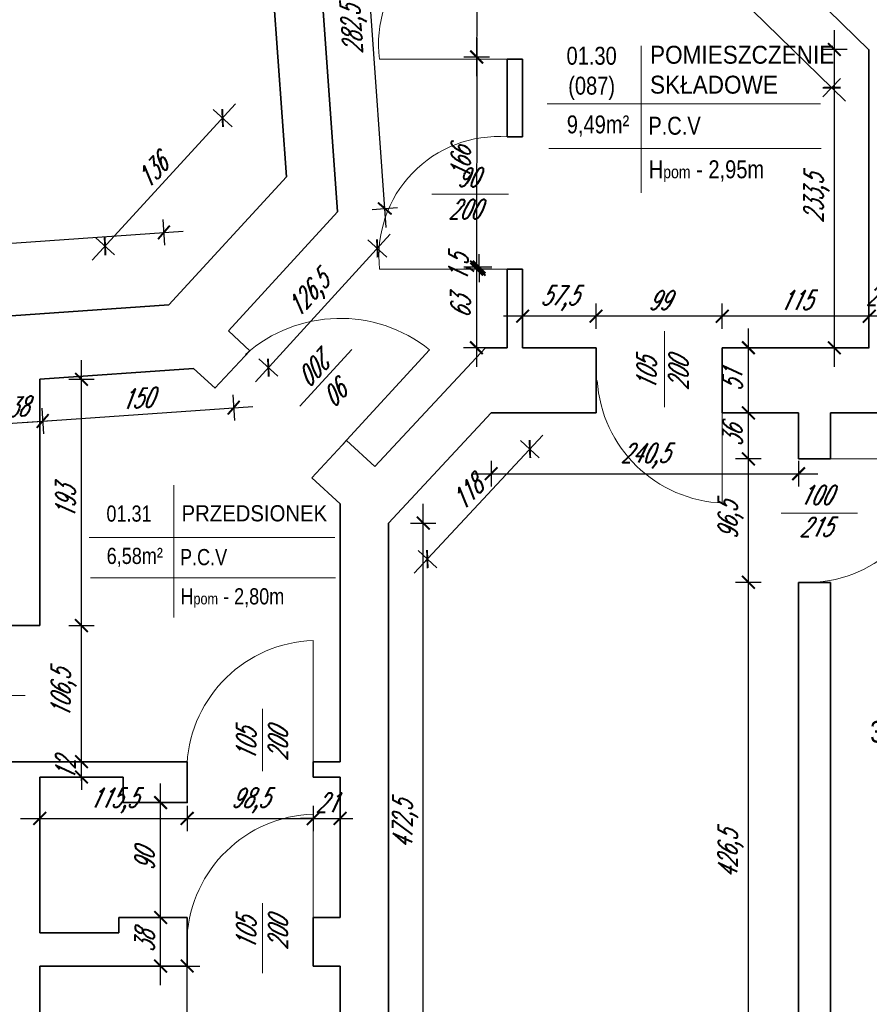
# Model space of a CAD drawing. Header units: millimetres. Extents: x 402 to 79005, y -7782 to 89952.
# Tile 195 of 256: x 22557 to 23222, y 35946 to 36717. Entities that reach past the tile are written whole.
import ezdxf

# ---------------------------------------------------------------- set-up
doc = ezdxf.new("R2010")
doc.units = ezdxf.units.MM
doc.header["$LTSCALE"] = 10
doc.layers.get('0').update_dxf_attribs({"lineweight": 0})
doc.layers.get('Defpoints').update_dxf_attribs({"color": 253})
for name, color, linetype, lineweight in [('01 parter - ściany', 253, 'Continuous', 35), ('03_drzwi', 253, 'Continuous', 15), ('05-01_wymiary', 253, 'Continuous', 5), ('05-03_opis', 253, 'Continuous', 5)]:
    doc.layers.add(name, color=color, linetype=linetype, lineweight=lineweight)
doc.styles.add('ariel', font='ARIAL.TTF', dxfattribs={"width": 0.8})
doc.styles.add('ariel_wym', font='simplex.shx', dxfattribs={"width": 0.65, "oblique": 25})
doc.dimstyles.new('ariel 50 wnętrze', dxfattribs={"dimtxt": 15, "dimasz": 10, "dimexe": 10, "dimexo": 0, "dimgap": 5, "dimtad": 1, "dimdec": 1, "dimrnd": 0.5, "dimtxsty": 'ariel_wym', "dimblk": 'ARCHTICK', "dimcen": 2.5, "dimdle": 15, "dimazin": 0, "dimtfac": 1, "dimtdec": 1, "dimtix": 1, "dimtmove": 0, "dimatfit": 3, "dimldrblk": 'DOT', "dimfxl": 0, "dimarcsym": 0})

# ---------------------------------------------------------------- blocks, each defined once
blk = doc.blocks.new('_ArchTick')
at = {"color": 0, "linetype": 'ByBlock', "const_width": 0.15}
blk.add_lwpolyline([(-0.5, -0.5), (0.5, 0.5)], dxfattribs=at)
blk = doc.blocks.new('*D271')
at = {"layer": '05-01_wymiary', "color": 0, "lineweight": -2}
for p, q in [((23222.1, 36474.79), (23222.1, 36494.79)), ((23246.78, 36474.79), (23246.78, 36494.79)), ((23222.1, 36484.79), (23212.1, 36484.79)), ((23246.78, 36484.79), (23222.1, 36484.79)), ((23246.78, 36484.79), (23256.78, 36484.79))]:
    blk.add_line(p, q, dxfattribs=at)
at = {"layer": 'Defpoints', "color": 0}
for p in [(23222.1, 36484.79), (23222.1, 36460.05), (23246.78, 36460.05)]:
    blk.add_point(p, dxfattribs=at)
at = {"layer": '05-01_wymiary', "color": 0, "lineweight": -2, "xscale": 10, "yscale": 10, "zscale": 10}
blk.add_blockref('_ArchTick', (23222.1, 36484.79), dxfattribs=at)
at = {"layer": '05-01_wymiary', "color": 0, "lineweight": -2, "xscale": 10, "yscale": 10, "zscale": 10, "rotation": 180}
blk.add_blockref('_ArchTick', (23246.78, 36484.79), dxfattribs=at)
at = {"layer": '05-01_wymiary', "color": 0, "insert": (23234.44, 36498.72), "char_height": 15, "attachment_point": 5, "style": 'ariel_wym'}
blk.add_mtext('24,5', dxfattribs=at)
blk = doc.blocks.new('_Dot')
at = {"color": 0, "linetype": 'ByBlock', "lineweight": -2}
blk.add_line((-0.5, 0), (-1, 0), dxfattribs=at)
at = {"color": 0, "linetype": 'ByBlock', "const_width": 0.5}
blk.add_lwpolyline([(-0.25, 0, 1), (0.25, 0, 1)], format="xyb", close=True, dxfattribs=at)
blk = doc.blocks.new('*D272')
at = {"layer": '05-01_wymiary', "color": 0, "lineweight": -2}
for p, q in [((23107.02, 36474.79), (23107.02, 36494.79)), ((23222.1, 36474.79), (23222.1, 36494.79)), ((23237.1, 36484.79), (23092.02, 36484.79))]:
    blk.add_line(p, q, dxfattribs=at)
at = {"layer": 'Defpoints', "color": 0}
for p in [(23107.02, 36484.79), (23107.02, 36460.05), (23222.1, 36460.05)]:
    blk.add_point(p, dxfattribs=at)
at = {"layer": '05-01_wymiary', "color": 0, "lineweight": -2, "xscale": 10, "yscale": 10, "zscale": 10, "rotation": 180}
blk.add_blockref('_ArchTick', (23107.02, 36484.79), dxfattribs=at)
at = {"layer": '05-01_wymiary', "color": 0, "lineweight": -2, "xscale": 10, "yscale": 10, "zscale": 10}
blk.add_blockref('_ArchTick', (23222.1, 36484.79), dxfattribs=at)
at = {"layer": '05-01_wymiary', "color": 0, "insert": (23164.56, 36497.29), "char_height": 15, "attachment_point": 5, "style": 'ariel_wym'}
blk.add_mtext('115', dxfattribs=at)
blk = doc.blocks.new('*D273')
at = {"layer": '05-01_wymiary', "color": 0, "lineweight": -2}
for p, q in [((23008.24, 36474.79), (23008.24, 36494.79)), ((23107.02, 36474.79), (23107.02, 36494.79)), ((23122.02, 36484.79), (22993.24, 36484.79))]:
    blk.add_line(p, q, dxfattribs=at)
at = {"layer": 'Defpoints', "color": 0}
for p in [(23008.24, 36484.79), (23008.24, 36460.08), (23107.02, 36460.05)]:
    blk.add_point(p, dxfattribs=at)
at = {"layer": '05-01_wymiary', "color": 0, "lineweight": -2, "xscale": 10, "yscale": 10, "zscale": 10, "rotation": 180}
blk.add_blockref('_ArchTick', (23008.24, 36484.79), dxfattribs=at)
at = {"layer": '05-01_wymiary', "color": 0, "lineweight": -2, "xscale": 10, "yscale": 10, "zscale": 10}
blk.add_blockref('_ArchTick', (23107.02, 36484.79), dxfattribs=at)
at = {"layer": '05-01_wymiary', "color": 0, "insert": (23057.63, 36497.29), "char_height": 15, "attachment_point": 5, "style": 'ariel_wym'}
blk.add_mtext('99', dxfattribs=at)
blk = doc.blocks.new('*D274')
at = {"layer": '05-01_wymiary', "color": 0, "lineweight": -2}
for p, q in [((22950.77, 36474.79), (22950.77, 36494.79)), ((23008.24, 36474.79), (23008.24, 36494.79)), ((23023.24, 36484.79), (22935.77, 36484.79))]:
    blk.add_line(p, q, dxfattribs=at)
at = {"layer": 'Defpoints', "color": 0}
for p in [(22950.77, 36484.79), (22950.77, 36460.05), (23008.24, 36460.08)]:
    blk.add_point(p, dxfattribs=at)
at = {"layer": '05-01_wymiary', "color": 0, "lineweight": -2, "xscale": 10, "yscale": 10, "zscale": 10, "rotation": 180}
blk.add_blockref('_ArchTick', (22950.77, 36484.79), dxfattribs=at)
at = {"layer": '05-01_wymiary', "color": 0, "lineweight": -2, "xscale": 10, "yscale": 10, "zscale": 10}
blk.add_blockref('_ArchTick', (23008.24, 36484.79), dxfattribs=at)
at = {"layer": '05-01_wymiary', "color": 0, "insert": (22979.51, 36498.72), "char_height": 15, "attachment_point": 5, "style": 'ariel_wym'}
blk.add_mtext('57,5', dxfattribs=at)
blk = doc.blocks.new('*D418')
at = {"layer": '05-01_wymiary', "color": 0, "lineweight": -2}
for p, q in [((23127.55, 35835.05), (23127.55, 36291.34)), ((23137.55, 36276.34), (23117.55, 36276.34)), ((23137.55, 35850.05), (23117.55, 35850.05))]:
    blk.add_line(p, q, dxfattribs=at)
at = {"layer": 'Defpoints', "color": 0}
for p in [(23127.55, 36276.34), (23166.83, 36276.34), (23166.83, 35850.05)]:
    blk.add_point(p, dxfattribs=at)
at = {"layer": '05-01_wymiary', "color": 0, "lineweight": -2, "xscale": 10, "yscale": 10, "zscale": 10}
for p, rotation in [((23127.55, 36276.34), 90), ((23127.55, 35850.05), 270)]:
    blk.add_blockref('_ArchTick', p, dxfattribs=dict(at, rotation=rotation))
at = {"layer": '05-01_wymiary', "color": 0, "insert": (23113.62, 36063.19), "char_height": 15, "attachment_point": 5, "rotation": 90, "style": 'ariel_wym'}
blk.add_mtext('426,5', dxfattribs=at)
blk = doc.blocks.new('*D419')
at = {"layer": '05-01_wymiary', "color": 0, "lineweight": -2}
for p, q in [((23127.55, 36261.34), (23127.55, 36387.99)), ((23137.55, 36372.99), (23117.55, 36372.99)), ((23137.55, 36276.34), (23117.55, 36276.34))]:
    blk.add_line(p, q, dxfattribs=at)
at = {"layer": 'Defpoints', "color": 0}
for p in [(23127.55, 36372.99), (23166.83, 36372.99), (23166.83, 36276.34)]:
    blk.add_point(p, dxfattribs=at)
at = {"layer": '05-01_wymiary', "color": 0, "lineweight": -2, "xscale": 10, "yscale": 10, "zscale": 10}
for p, rotation in [((23127.55, 36372.99), 90), ((23127.55, 36276.34), 270)]:
    blk.add_blockref('_ArchTick', p, dxfattribs=dict(at, rotation=rotation))
at = {"layer": '05-01_wymiary', "color": 0, "insert": (23113.62, 36324.66), "char_height": 15, "attachment_point": 5, "rotation": 90, "style": 'ariel_wym'}
blk.add_mtext('96,5', dxfattribs=at)
blk = doc.blocks.new('*D420')
at = {"layer": '05-01_wymiary', "color": 0, "lineweight": -2}
for p, q in [((23127.55, 36357.99), (23127.55, 36423.98)), ((23137.55, 36408.98), (23117.55, 36408.98)), ((23137.55, 36372.99), (23117.55, 36372.99))]:
    blk.add_line(p, q, dxfattribs=at)
at = {"layer": 'Defpoints', "color": 0}
for p in [(23127.55, 36408.98), (23166.83, 36408.98), (23166.83, 36372.99)]:
    blk.add_point(p, dxfattribs=at)
at = {"layer": '05-01_wymiary', "color": 0, "lineweight": -2, "xscale": 10, "yscale": 10, "zscale": 10}
for p, rotation in [((23127.55, 36408.98), 90), ((23127.55, 36372.99), 270)]:
    blk.add_blockref('_ArchTick', p, dxfattribs=dict(at, rotation=rotation))
at = {"layer": '05-01_wymiary', "color": 0, "insert": (23115.05, 36390.98), "char_height": 15, "attachment_point": 5, "rotation": 90, "style": 'ariel_wym'}
blk.add_mtext('36', dxfattribs=at)
blk = doc.blocks.new('*D421')
at = {"layer": '05-01_wymiary', "color": 0, "lineweight": -2}
for p, q in [((23127.55, 36393.98), (23127.55, 36475.05)), ((23137.55, 36460.05), (23117.55, 36460.05)), ((23137.55, 36408.98), (23117.55, 36408.98))]:
    blk.add_line(p, q, dxfattribs=at)
at = {"layer": 'Defpoints', "color": 0}
for p in [(23127.55, 36460.05), (23221.78, 36460.05), (23166.83, 36408.98)]:
    blk.add_point(p, dxfattribs=at)
at = {"layer": '05-01_wymiary', "color": 0, "lineweight": -2, "xscale": 10, "yscale": 10, "zscale": 10}
for p, rotation in [((23127.55, 36460.05), 90), ((23127.55, 36408.98), 270)]:
    blk.add_blockref('_ArchTick', p, dxfattribs=dict(at, rotation=rotation))
at = {"layer": '05-01_wymiary', "color": 0, "insert": (23115.05, 36434.51), "char_height": 15, "attachment_point": 5, "rotation": 90, "style": 'ariel_wym'}
blk.add_mtext('51', dxfattribs=at)
blk = doc.blocks.new('*D422')
at = {"layer": '05-01_wymiary', "color": 0, "lineweight": -2}
for p, q in [((23194.83, 36445.05), (23194.83, 36708.72)), ((23204.83, 36693.72), (23184.83, 36693.72)), ((23204.83, 36460.05), (23184.83, 36460.05))]:
    blk.add_line(p, q, dxfattribs=at)
at = {"layer": 'Defpoints', "color": 0}
for p in [(23194.83, 36693.72), (23221.78, 36693.72), (23222.1, 36460.05)]:
    blk.add_point(p, dxfattribs=at)
at = {"layer": '05-01_wymiary', "color": 0, "lineweight": -2, "xscale": 10, "yscale": 10, "zscale": 10}
for p, rotation in [((23194.83, 36693.72), 90), ((23194.83, 36460.05), 270)]:
    blk.add_blockref('_ArchTick', p, dxfattribs=dict(at, rotation=rotation))
at = {"layer": '05-01_wymiary', "color": 0, "insert": (23180.9, 36576.88), "char_height": 15, "attachment_point": 5, "rotation": 90, "style": 'ariel_wym'}
blk.add_mtext('233,5', dxfattribs=at)
blk = doc.blocks.new('*D423')
at = {"layer": '05-01_wymiary', "color": 0, "lineweight": -2}
for p, q in [((22872.91, 35835.05), (22872.91, 36337.76)), ((22862.91, 36322.76), (22882.91, 36322.76)), ((22862.91, 35850.05), (22882.91, 35850.05))]:
    blk.add_line(p, q, dxfattribs=at)
at = {"layer": 'Defpoints', "color": 0}
for p in [(22845.83, 36322.76), (22872.91, 36322.76), (22845.83, 35850.05)]:
    blk.add_point(p, dxfattribs=at)
at = {"layer": '05-01_wymiary', "color": 0, "lineweight": -2, "xscale": 10, "yscale": 10, "zscale": 10}
for p, rotation in [((22872.91, 36322.76), 90), ((22872.91, 35850.05), 270)]:
    blk.add_blockref('_ArchTick', p, dxfattribs=dict(at, rotation=rotation))
at = {"layer": '05-01_wymiary', "color": 0, "insert": (22858.98, 36086.4), "char_height": 15, "attachment_point": 5, "rotation": 90, "style": 'ariel_wym'}
blk.add_mtext('472,5', dxfattribs=at)
blk = doc.blocks.new('*D424')
at = {"layer": '05-01_wymiary', "color": 0, "lineweight": -2}
for p, q in [((22966.71, 36391.7), (22865.95, 36283.52)), ((22949.17, 36387.54), (22963.8, 36373.9)), ((22868.86, 36301.31), (22883.5, 36287.68))]:
    blk.add_line(p, q, dxfattribs=at)
at = {"layer": 'Defpoints', "color": 0}
for p in [(22926.14, 36408.98), (22845.83, 36322.76), (22876.18, 36294.5)]:
    blk.add_point(p, dxfattribs=at)
at = {"layer": '05-01_wymiary', "color": 0, "lineweight": -2, "xscale": 10, "yscale": 10, "zscale": 10}
for p, rotation in [((22956.48, 36380.72), 47.03550590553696), ((22876.18, 36294.5), 227.035505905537)]:
    blk.add_blockref('_ArchTick', p, dxfattribs=dict(at, rotation=rotation))
at = {"layer": '05-01_wymiary', "color": 0, "insert": (22907.18, 36346.13), "char_height": 15, "attachment_point": 5, "rotation": 47.03551, "style": 'ariel_wym'}
blk.add_mtext('118', dxfattribs=at)
blk = doc.blocks.new('*D425')
at = {"layer": '05-01_wymiary', "color": 0, "lineweight": -2}
for p, q in [((22926.14, 36371.41), (22926.14, 36351.41)), ((23166.83, 36371.41), (23166.83, 36351.41)), ((22911.14, 36361.41), (23181.83, 36361.41))]:
    blk.add_line(p, q, dxfattribs=at)
at = {"layer": 'Defpoints', "color": 0}
for p in [(22926.14, 36408.98), (23166.83, 36408.98), (23166.83, 36361.41)]:
    blk.add_point(p, dxfattribs=at)
at = {"layer": '05-01_wymiary', "color": 0, "lineweight": -2, "xscale": 10, "yscale": 10, "zscale": 10, "rotation": 180}
blk.add_blockref('_ArchTick', (22926.14, 36361.41), dxfattribs=at)
at = {"layer": '05-01_wymiary', "color": 0, "lineweight": -2, "xscale": 10, "yscale": 10, "zscale": 10}
blk.add_blockref('_ArchTick', (23166.83, 36361.41), dxfattribs=at)
at = {"layer": '05-01_wymiary', "color": 0, "insert": (23046.49, 36375.34), "char_height": 15, "attachment_point": 5, "style": 'ariel_wym'}
blk.add_mtext('240,5', dxfattribs=at)
blk = doc.blocks.new('*D426')
at = {"layer": '05-01_wymiary', "color": 0, "lineweight": -2}
for p, q in [((22688.13, 35783.78), (22688.13, 35990.83)), ((22678.13, 35975.83), (22698.13, 35975.83)), ((22678.13, 35798.78), (22698.13, 35798.78))]:
    blk.add_line(p, q, dxfattribs=at)
at = {"layer": 'Defpoints', "color": 0}
for p in [(22655.5, 35975.83), (22688.13, 35975.83), (22670.5, 35798.78)]:
    blk.add_point(p, dxfattribs=at)
at = {"layer": '05-01_wymiary', "color": 0, "lineweight": -2, "xscale": 10, "yscale": 10, "zscale": 10}
for p, rotation in [((22688.13, 35975.83), 90), ((22688.13, 35798.78), 270)]:
    blk.add_blockref('_ArchTick', p, dxfattribs=dict(at, rotation=rotation))
at = {"layer": '05-01_wymiary', "color": 0, "insert": (22675.63, 35887.31), "char_height": 15, "attachment_point": 5, "rotation": 90, "style": 'ariel_wym'}
blk.add_mtext('177', dxfattribs=at)
blk = doc.blocks.new('*D427')
at = {"layer": '05-01_wymiary', "color": 0, "lineweight": -2}
for p, q in [((22667.33, 35960.83), (22667.33, 36028.83)), ((22657.33, 36013.83), (22677.33, 36013.83)), ((22657.33, 35975.83), (22677.33, 35975.83))]:
    blk.add_line(p, q, dxfattribs=at)
at = {"layer": 'Defpoints', "color": 0}
for p in [(22634.71, 36013.83), (22667.33, 36013.83), (22572.73, 35975.83)]:
    blk.add_point(p, dxfattribs=at)
at = {"layer": '05-01_wymiary', "color": 0, "lineweight": -2, "xscale": 10, "yscale": 10, "zscale": 10}
for p, rotation in [((22667.33, 36013.83), 90), ((22667.33, 35975.83), 270)]:
    blk.add_blockref('_ArchTick', p, dxfattribs=dict(at, rotation=rotation))
at = {"layer": '05-01_wymiary', "color": 0, "insert": (22654.83, 35994.83), "char_height": 15, "attachment_point": 5, "rotation": 90, "style": 'ariel_wym'}
blk.add_mtext('38', dxfattribs=at)
blk = doc.blocks.new('*D428')
at = {"layer": '05-01_wymiary', "color": 0, "lineweight": -2}
for p, q in [((22667.33, 35998.83), (22667.33, 36118.83)), ((22657.33, 36103.83), (22677.33, 36103.83)), ((22657.33, 36013.83), (22677.33, 36013.83))]:
    blk.add_line(p, q, dxfattribs=at)
at = {"layer": 'Defpoints', "color": 0}
for p in [(22638.13, 36103.83), (22667.33, 36103.83), (22634.71, 36013.83)]:
    blk.add_point(p, dxfattribs=at)
at = {"layer": '05-01_wymiary', "color": 0, "lineweight": -2, "xscale": 10, "yscale": 10, "zscale": 10}
for p, rotation in [((22667.33, 36103.83), 90), ((22667.33, 36013.83), 270)]:
    blk.add_blockref('_ArchTick', p, dxfattribs=dict(at, rotation=rotation))
at = {"layer": '05-01_wymiary', "color": 0, "insert": (22654.83, 36058.83), "char_height": 15, "attachment_point": 5, "rotation": 90, "style": 'ariel_wym'}
blk.add_mtext('90', dxfattribs=at)
blk = doc.blocks.new('*D429')
at = {"layer": '05-01_wymiary', "color": 0, "lineweight": -2}
for p, q in [((22605.36, 36135.83), (22605.36, 36145.83)), ((22595.36, 36135.83), (22615.36, 36135.83)), ((22605.36, 36123.83), (22605.36, 36135.83)), ((22595.36, 36123.83), (22615.36, 36123.83)), ((22605.36, 36123.83), (22605.36, 36113.83))]:
    blk.add_line(p, q, dxfattribs=at)
at = {"layer": 'Defpoints', "color": 0}
for p in [(22573.38, 36135.83), (22605.36, 36135.83), (22572.73, 36123.83)]:
    blk.add_point(p, dxfattribs=at)
at = {"layer": '05-01_wymiary', "color": 0, "lineweight": -2, "xscale": 10, "yscale": 10, "zscale": 10}
for p, rotation in [((22605.36, 36135.83), 270), ((22605.36, 36123.83), 90)]:
    blk.add_blockref('_ArchTick', p, dxfattribs=dict(at, rotation=rotation))
at = {"layer": '05-01_wymiary', "color": 0, "insert": (22592.86, 36129.83), "char_height": 15, "attachment_point": 5, "rotation": 90, "style": 'ariel_wym'}
blk.add_mtext('12', dxfattribs=at)
blk = doc.blocks.new('*D430')
at = {"layer": '05-01_wymiary', "color": 0, "lineweight": -2}
for p, q in [((22605.36, 36120.83), (22605.36, 36257.43)), ((22595.36, 36242.43), (22615.36, 36242.43)), ((22595.36, 36135.83), (22615.36, 36135.83))]:
    blk.add_line(p, q, dxfattribs=at)
at = {"layer": 'Defpoints', "color": 0}
for p in [(22572.73, 36242.43), (22605.36, 36242.43), (22573.38, 36135.83)]:
    blk.add_point(p, dxfattribs=at)
at = {"layer": '05-01_wymiary', "color": 0, "lineweight": -2, "xscale": 10, "yscale": 10, "zscale": 10}
for p, rotation in [((22605.36, 36242.43), 90), ((22605.36, 36135.83), 270)]:
    blk.add_blockref('_ArchTick', p, dxfattribs=dict(at, rotation=rotation))
at = {"layer": '05-01_wymiary', "color": 0, "insert": (22591.43, 36189.13), "char_height": 15, "attachment_point": 5, "rotation": 90, "style": 'ariel_wym'}
blk.add_mtext('106,5', dxfattribs=at)
blk = doc.blocks.new('*D431')
at = {"layer": '05-01_wymiary', "color": 0, "lineweight": -2}
for p, q in [((22605.36, 36227.43), (22605.36, 36450.33)), ((22595.36, 36435.33), (22615.36, 36435.33)), ((22595.36, 36242.43), (22615.36, 36242.43))]:
    blk.add_line(p, q, dxfattribs=at)
at = {"layer": 'Defpoints', "color": 0}
for p in [(22572.73, 36435.33), (22605.36, 36435.33), (22572.73, 36242.43)]:
    blk.add_point(p, dxfattribs=at)
at = {"layer": '05-01_wymiary', "color": 0, "lineweight": -2, "xscale": 10, "yscale": 10, "zscale": 10}
for p, rotation in [((22605.36, 36435.33), 90), ((22605.36, 36242.43), 270)]:
    blk.add_blockref('_ArchTick', p, dxfattribs=dict(at, rotation=rotation))
at = {"layer": '05-01_wymiary', "color": 0, "insert": (22592.86, 36338.88), "char_height": 15, "attachment_point": 5, "rotation": 90, "style": 'ariel_wym'}
blk.add_mtext('193', dxfattribs=at)
blk = doc.blocks.new('*D432')
at = {"layer": '05-01_wymiary', "color": 0, "lineweight": -2}
for p, q in [((22572.73, 36101.4), (22572.73, 36081.4)), ((22688.13, 36101.4), (22688.13, 36081.4)), ((22557.73, 36091.4), (22703.13, 36091.4))]:
    blk.add_line(p, q, dxfattribs=at)
at = {"layer": 'Defpoints', "color": 0}
for p in [(22572.73, 36123.83), (22688.13, 36123.83), (22688.13, 36091.4)]:
    blk.add_point(p, dxfattribs=at)
at = {"layer": '05-01_wymiary', "color": 0, "lineweight": -2, "xscale": 10, "yscale": 10, "zscale": 10, "rotation": 180}
blk.add_blockref('_ArchTick', (22572.73, 36091.4), dxfattribs=at)
at = {"layer": '05-01_wymiary', "color": 0, "lineweight": -2, "xscale": 10, "yscale": 10, "zscale": 10}
blk.add_blockref('_ArchTick', (22688.13, 36091.4), dxfattribs=at)
at = {"layer": '05-01_wymiary', "color": 0, "insert": (22630.43, 36105.33), "char_height": 15, "attachment_point": 5, "style": 'ariel_wym'}
blk.add_mtext('115,5', dxfattribs=at)
blk = doc.blocks.new('*D433')
at = {"layer": '05-01_wymiary', "color": 0, "lineweight": -2}
for p, q in [((22688.13, 36101.4), (22688.13, 36081.4)), ((22786.83, 36101.4), (22786.83, 36081.4)), ((22673.13, 36091.4), (22801.83, 36091.4))]:
    blk.add_line(p, q, dxfattribs=at)
at = {"layer": 'Defpoints', "color": 0}
for p in [(22688.13, 36123.83), (22786.83, 36123.83), (22786.83, 36091.4)]:
    blk.add_point(p, dxfattribs=at)
at = {"layer": '05-01_wymiary', "color": 0, "lineweight": -2, "xscale": 10, "yscale": 10, "zscale": 10, "rotation": 180}
blk.add_blockref('_ArchTick', (22688.13, 36091.4), dxfattribs=at)
at = {"layer": '05-01_wymiary', "color": 0, "lineweight": -2, "xscale": 10, "yscale": 10, "zscale": 10}
blk.add_blockref('_ArchTick', (22786.83, 36091.4), dxfattribs=at)
at = {"layer": '05-01_wymiary', "color": 0, "insert": (22737.48, 36105.33), "char_height": 15, "attachment_point": 5, "style": 'ariel_wym'}
blk.add_mtext('98,5', dxfattribs=at)
blk = doc.blocks.new('*D434')
at = {"layer": '05-01_wymiary', "color": 0, "lineweight": -2}
for p, q in [((22786.83, 36101.4), (22786.83, 36081.4)), ((22807.83, 36101.4), (22807.83, 36081.4)), ((22786.83, 36091.4), (22776.83, 36091.4)), ((22786.83, 36091.4), (22807.83, 36091.4)), ((22807.83, 36091.4), (22817.83, 36091.4))]:
    blk.add_line(p, q, dxfattribs=at)
at = {"layer": 'Defpoints', "color": 0}
for p in [(22786.83, 36123.83), (22807.83, 36123.83), (22807.83, 36091.4)]:
    blk.add_point(p, dxfattribs=at)
at = {"layer": '05-01_wymiary', "color": 0, "lineweight": -2, "xscale": 10, "yscale": 10, "zscale": 10}
blk.add_blockref('_ArchTick', (22786.83, 36091.4), dxfattribs=at)
at = {"layer": '05-01_wymiary', "color": 0, "lineweight": -2, "xscale": 10, "yscale": 10, "zscale": 10, "rotation": 180}
blk.add_blockref('_ArchTick', (22807.83, 36091.4), dxfattribs=at)
at = {"layer": '05-01_wymiary', "color": 0, "insert": (22797.33, 36103.9), "char_height": 15, "attachment_point": 5, "style": 'ariel_wym'}
blk.add_mtext('21', dxfattribs=at)
blk = doc.blocks.new('*D448')
at = {"layer": '05-01_wymiary', "color": 0, "lineweight": -2}
for p, q in [((22670.62, 36540.45), (22669.22, 36560.4)), ((22151.76, 36514.19), (22684.89, 36551.47)), ((22167.42, 36505.26), (22166.03, 36525.22))]:
    blk.add_line(p, q, dxfattribs=at)
at = {"layer": 'Defpoints', "color": 0}
for p in [(22669.92, 36550.43), (22673.89, 36493.69), (22170.69, 36458.5)]:
    blk.add_point(p, dxfattribs=at)
at = {"layer": '05-01_wymiary', "color": 0, "lineweight": -2, "xscale": 10, "yscale": 10, "zscale": 10}
for p, rotation in [((22669.92, 36550.43), 3.99999999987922), ((22166.73, 36515.24), 183.9999999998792)]:
    blk.add_blockref('_ArchTick', p, dxfattribs=dict(at, rotation=rotation))
at = {"layer": '05-01_wymiary', "color": 0, "insert": (22417.35, 36546.73), "char_height": 15, "attachment_point": 5, "rotation": 4, "style": 'ariel_wym'}
blk.add_mtext('504,5', dxfattribs=at)
blk = doc.blocks.new('*D449')
at = {"layer": '05-01_wymiary', "color": 0, "lineweight": -2}
for p, q in [((22613.7, 36528.55), (22726, 36650.97)), ((22723.23, 36633.16), (22708.5, 36646.68)), ((22631.21, 36532.84), (22616.47, 36546.36))]:
    blk.add_line(p, q, dxfattribs=at)
at = {"layer": 'Defpoints', "color": 0}
for p in [(22715.86, 36639.92), (22765.91, 36594), (22673.89, 36493.69)]:
    blk.add_point(p, dxfattribs=at)
at = {"layer": '05-01_wymiary', "color": 0, "lineweight": -2, "xscale": 10, "yscale": 10, "zscale": 10}
for p, rotation in [((22715.86, 36639.92), 47.46773687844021), ((22623.84, 36539.6), 227.4677368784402)]:
    blk.add_blockref('_ArchTick', p, dxfattribs=dict(at, rotation=rotation))
at = {"layer": '05-01_wymiary', "color": 0, "insert": (22660.64, 36598.21), "char_height": 15, "attachment_point": 5, "rotation": 47.46774, "style": 'ariel_wym'}
blk.add_mtext('136', dxfattribs=at)
blk = doc.blocks.new('*D450')
at = {"layer": '05-01_wymiary', "color": 0, "lineweight": -2}
for p, q in [((22843.87, 36554.14), (22822.08, 36865.82)), ((22813.15, 36850.16), (22833.1, 36851.56)), ((22832.85, 36568.41), (22852.8, 36569.8))]:
    blk.add_line(p, q, dxfattribs=at)
at = {"layer": 'Defpoints', "color": 0}
for p in [(22786.01, 36848.26), (22823.12, 36850.86), (22805.71, 36566.51)]:
    blk.add_point(p, dxfattribs=at)
at = {"layer": '05-01_wymiary', "color": 0, "lineweight": -2, "xscale": 10, "yscale": 10, "zscale": 10}
for p, rotation in [((22823.12, 36850.86), 94.00000000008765), ((22842.83, 36569.11), 274.0000000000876)]:
    blk.add_blockref('_ArchTick', p, dxfattribs=dict(at, rotation=rotation))
at = {"layer": '05-01_wymiary', "color": 0, "insert": (22819.08, 36709.01), "char_height": 15, "attachment_point": 5, "rotation": 94, "style": 'ariel_wym'}
blk.add_mtext('282,5', dxfattribs=at)
blk = doc.blocks.new('*D566')
at = {"layer": '05-01_wymiary', "color": 0, "lineweight": -2}
for p, q in [((23203.45, 36653.24), (23001.21, 36851.07)), ((23018.92, 36847.73), (23004.94, 36833.43)), ((23199.72, 36670.88), (23185.74, 36656.58))]:
    blk.add_line(p, q, dxfattribs=at)
at = {"layer": 'Defpoints', "color": 0}
for p in [(23040.99, 36870.28), (23011.93, 36840.58), (23221.78, 36693.43)]:
    blk.add_point(p, dxfattribs=at)
at = {"layer": '05-01_wymiary', "color": 0, "lineweight": -2, "xscale": 10, "yscale": 10, "zscale": 10}
for p, rotation in [((23011.93, 36840.58), 135.6316116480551), ((23192.73, 36663.73), 315.6316116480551)]:
    blk.add_blockref('_ArchTick', p, dxfattribs=dict(at, rotation=rotation))
at = {"layer": '05-01_wymiary', "color": 0, "insert": (23111.07, 36761.09), "char_height": 15, "attachment_point": 5, "rotation": 315.63161, "style": 'ariel_wym'}
blk.add_mtext('253', dxfattribs=at)
blk = doc.blocks.new('*D568')
at = {"layer": '05-01_wymiary', "color": 0, "lineweight": -2}
for p, q in [((22914.87, 36804.75), (22914.76, 36672.75)), ((22924.86, 36789.74), (22904.86, 36789.76)), ((22924.77, 36687.74), (22904.77, 36687.76))]:
    blk.add_line(p, q, dxfattribs=at)
at = {"layer": 'Defpoints', "color": 0}
for p in [(22934.37, 36789.73), (22914.77, 36687.75), (22936.32, 36687.73)]:
    blk.add_point(p, dxfattribs=at)
at = {"layer": '05-01_wymiary', "color": 0, "lineweight": -2, "xscale": 10, "yscale": 10, "zscale": 10}
for p, rotation in [((22914.86, 36789.75), 89.95185898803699), ((22914.77, 36687.75), 269.951858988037)]:
    blk.add_blockref('_ArchTick', p, dxfattribs=dict(at, rotation=rotation))
at = {"layer": '05-01_wymiary', "color": 0, "insert": (22902.32, 36738.76), "char_height": 15, "attachment_point": 5, "rotation": 89.95186, "style": 'ariel_wym'}
blk.add_mtext('102', dxfattribs=at)
blk = doc.blocks.new('*D569')
at = {"layer": '05-01_wymiary', "color": 0, "lineweight": -2}
for p, q in [((22914.91, 36702.75), (22914.74, 36506.55)), ((22924.9, 36687.74), (22904.9, 36687.76)), ((22924.76, 36521.54), (22904.76, 36521.56))]:
    blk.add_line(p, q, dxfattribs=at)
at = {"layer": 'Defpoints', "color": 0}
for p in [(22936.32, 36687.73), (22914.76, 36521.55), (22938.77, 36521.53)]:
    blk.add_point(p, dxfattribs=at)
at = {"layer": '05-01_wymiary', "color": 0, "lineweight": -2, "xscale": 10, "yscale": 10, "zscale": 10}
for p, rotation in [((22914.9, 36687.75), 89.95185898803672), ((22914.76, 36521.55), 269.9518589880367)]:
    blk.add_blockref('_ArchTick', p, dxfattribs=dict(at, rotation=rotation))
at = {"layer": '05-01_wymiary', "color": 0, "insert": (22902.33, 36604.66), "char_height": 15, "attachment_point": 5, "rotation": 89.95186, "style": 'ariel_wym'}
blk.add_mtext('166', dxfattribs=at)
blk = doc.blocks.new('*D570')
at = {"layer": '05-01_wymiary', "color": 0, "lineweight": -2}
for p, q in [((22916.67, 36523.26), (22916.68, 36533.26)), ((22926.67, 36523.25), (22906.67, 36523.27)), ((22926.67, 36521.54), (22906.67, 36521.56)), ((22916.67, 36521.55), (22916.66, 36511.55)), ((22916.67, 36521.55), (22916.67, 36523.26))]:
    blk.add_line(p, q, dxfattribs=at)
at = {"layer": 'Defpoints', "color": 0}
for p in [(22916.67, 36523.26), (22938.09, 36523.24), (22938.77, 36521.53)]:
    blk.add_point(p, dxfattribs=at)
at = {"layer": '05-01_wymiary', "color": 0, "lineweight": -2, "xscale": 10, "yscale": 10, "zscale": 10}
for p, rotation in [((22916.67, 36523.26), 269.951858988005), ((22916.67, 36521.55), 89.95185898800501)]:
    blk.add_blockref('_ArchTick', p, dxfattribs=dict(at, rotation=rotation))
at = {"layer": '05-01_wymiary', "color": 0, "insert": (22902.74, 36522.42), "char_height": 15, "attachment_point": 5, "rotation": 89.95186, "style": 'ariel_wym'}
blk.add_mtext('1,5', dxfattribs=at)
blk = doc.blocks.new('*D571')
at = {"layer": '05-01_wymiary', "color": 0, "lineweight": -2}
for p, q in [((22914.65, 36538.26), (22914.57, 36445.07)), ((22924.64, 36523.25), (22904.64, 36523.27)), ((22924.58, 36460.06), (22904.58, 36460.08))]:
    blk.add_line(p, q, dxfattribs=at)
at = {"layer": 'Defpoints', "color": 0}
for p in [(22938.09, 36523.24), (22914.58, 36460.07), (22938.77, 36460.05)]:
    blk.add_point(p, dxfattribs=at)
at = {"layer": '05-01_wymiary', "color": 0, "lineweight": -2, "xscale": 10, "yscale": 10, "zscale": 10}
for p, rotation in [((22914.64, 36523.26), 89.9518589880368), ((22914.58, 36460.07), 269.9518589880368)]:
    blk.add_blockref('_ArchTick', p, dxfattribs=dict(at, rotation=rotation))
at = {"layer": '05-01_wymiary', "color": 0, "insert": (22902.11, 36491.68), "char_height": 15, "attachment_point": 5, "rotation": 89.95186, "style": 'ariel_wym'}
blk.add_mtext('63', dxfattribs=at)
blk = doc.blocks.new('*D572')
at = {"layer": '05-01_wymiary', "color": 0, "lineweight": -2}
for p, q in [((22741.59, 36433.47), (22847.17, 36548.91)), ((22829.67, 36544.59), (22844.43, 36531.09)), ((22744.33, 36451.29), (22759.09, 36437.79))]:
    blk.add_line(p, q, dxfattribs=at)
at = {"layer": 'Defpoints', "color": 0}
for p in [(22805.71, 36566.51), (22837.05, 36537.84), (22720.37, 36473.21)]:
    blk.add_point(p, dxfattribs=at)
at = {"layer": '05-01_wymiary', "color": 0, "lineweight": -2, "xscale": 10, "yscale": 10, "zscale": 10}
for p, rotation in [((22837.05, 36537.84), 47.55123178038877), ((22751.71, 36444.54), 227.5512317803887)]:
    blk.add_blockref('_ArchTick', p, dxfattribs=dict(at, rotation=rotation))
at = {"layer": '05-01_wymiary', "color": 0, "insert": (22784.1, 36500.59), "char_height": 15, "attachment_point": 5, "rotation": 47.55123, "style": 'ariel_wym'}
blk.add_mtext('126,5', dxfattribs=at)
blk = doc.blocks.new('*D574')
at = {"layer": '05-01_wymiary', "color": 0, "lineweight": -2}
for p, q in [((22536.32, 36410), (22537.71, 36390.05)), ((22574.32, 36412.65), (22575.72, 36392.7)), ((22522.05, 36398.97), (22589.98, 36403.72))]:
    blk.add_line(p, q, dxfattribs=at)
at = {"layer": 'Defpoints', "color": 0}
for p in [(22534.73, 36432.63), (22572.73, 36435.33), (22575.02, 36402.68)]:
    blk.add_point(p, dxfattribs=at)
at = {"layer": '05-01_wymiary', "color": 0, "lineweight": -2, "xscale": 10, "yscale": 10, "zscale": 10}
for p, rotation in [((22537.02, 36400.02), 183.9999999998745), ((22575.02, 36402.68), 3.999999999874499)]:
    blk.add_blockref('_ArchTick', p, dxfattribs=dict(at, rotation=rotation))
at = {"layer": '05-01_wymiary', "color": 0, "insert": (22555.14, 36413.82), "char_height": 15, "attachment_point": 5, "rotation": 4, "style": 'ariel_wym'}
blk.add_mtext('38', dxfattribs=at)
blk = doc.blocks.new('*D575')
at = {"layer": '05-01_wymiary', "color": 0, "lineweight": -2}
for p, q in [((22723.87, 36423.11), (22725.26, 36403.16)), ((22560.05, 36401.63), (22739.53, 36414.18)), ((22574.32, 36412.65), (22575.72, 36392.7))]:
    blk.add_line(p, q, dxfattribs=at)
at = {"layer": 'Defpoints', "color": 0}
for p in [(22720.37, 36473.21), (22572.73, 36435.33), (22724.57, 36413.14)]:
    blk.add_point(p, dxfattribs=at)
at = {"layer": '05-01_wymiary', "color": 0, "lineweight": -2, "xscale": 10, "yscale": 10, "zscale": 10}
for p, rotation in [((22724.57, 36413.14), 3.999999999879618), ((22575.02, 36402.68), 183.9999999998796)]:
    blk.add_blockref('_ArchTick', p, dxfattribs=dict(at, rotation=rotation))
at = {"layer": '05-01_wymiary', "color": 0, "insert": (22648.92, 36420.38), "char_height": 15, "attachment_point": 5, "rotation": 4, "style": 'ariel_wym'}
blk.add_mtext('150', dxfattribs=at)

msp = doc.modelspace()

# ---------------------------------------------------------------- linework, layer by layer
at = {"layer": '01 parter - ściany'}
for p, q in [((22765.91, 36594), (22735.85, 37014.68)), ((23221.78, 36693.43), (23040.99, 36870.28)), ((22805.71, 36566.51), (22786.01, 36848.26)), ((23221.78, 36460.05), (23221.78, 36693.72)), ((22938.58, 36686.02), (22950.77, 36686.02)), ((22938.77, 36625.24), (22938.77, 36686.02)), ((22950.77, 36625.24), (22950.77, 36686.02)), ((22938.77, 36625.24), (22950.77, 36625.24)), ((22673.89, 36493.69), (22765.91, 36594)), ((22720.37, 36473.21), (22805.71, 36566.51)), ((22938.77, 36460.05), (22938.77, 36521.53)), ((22938.77, 36521.53), (22950.77, 36521.53)), ((22950.77, 36460.05), (22950.77, 36521.53)), ((22170.57, 36458.49), (22673.89, 36493.69)), ((22720.37, 36473.21), (22737.15, 36457.67)), ((22835.01, 36367.06), (22921.77, 36460.05)), ((22938.77, 36460.05), (22921.77, 36460.05)), ((23008.24, 36460.05), (22950.77, 36460.05)), ((23008.24, 36460.08), (23008.24, 36409.01)), ((23221.78, 36460.05), (23107.02, 36460.05)), ((23107.02, 36460.05), (23107.02, 36408.98)), ((23222.1, 36460.05), (23197.1, 36460.05)), ((23221.78, 36460.05), (23205.22, 36460.05)), ((22709.88, 36428.4), (22737.15, 36457.67)), ((22572.73, 36435.33), (22693.19, 36443.86)), ((22693.19, 36443.86), (22709.97, 36428.32)), ((22572.73, 36242.43), (22572.73, 36435.33)), ((22845.83, 36322.76), (22926.14, 36408.98)), ((23008.24, 36409.01), (22926.14, 36408.98)), ((23166.83, 36408.98), (23107.02, 36408.98)), ((23166.83, 36372.99), (23166.83, 36408.98)), ((23303.41, 36408.98), (23191.83, 36408.98)), ((23191.83, 36408.98), (23191.83, 36372.99)), ((22785.69, 36358.21), (22812.95, 36387.48)), ((22812.95, 36387.48), (22835.01, 36367.06)), ((23166.83, 36372.99), (23191.83, 36372.99)), ((22785.69, 36358.21), (22807.83, 36337.71)), ((22807.83, 36135.83), (22807.83, 36337.71)), ((22845.83, 35850.05), (22845.83, 36322.76)), ((23166.83, 35850.05), (23166.83, 36276.34)), ((23166.83, 36276.34), (23191.83, 36276.34)), ((23191.83, 36276.34), (23191.83, 35850.05)), ((22534.73, 36242.43), (22572.73, 36242.43)), ((22534.73, 36135.83), (22688.13, 36135.83)), ((22688.13, 36135.83), (22688.13, 36123.83)), ((22786.83, 36135.83), (22807.83, 36135.83)), ((22786.83, 36135.83), (22786.83, 36123.83)), ((22572.73, 36013.83), (22572.73, 36123.83)), ((22572.73, 36123.83), (22638.13, 36123.83)), ((22786.83, 36123.83), (22807.83, 36123.83)), ((22807.83, 36013.83), (22807.83, 36123.83)), ((22572.73, 36013.83), (22572.73, 36001.91)), ((22634.71, 36013.83), (22688.13, 36013.83)), ((22634.71, 36001.91), (22634.71, 36013.83)), ((22688.13, 36013.83), (22688.13, 35975.83)), ((22786.83, 36013.83), (22807.83, 36013.83)), ((22786.83, 36013.83), (22786.83, 35975.83)), ((22572.73, 36001.91), (22634.71, 36001.91)), ((22572.73, 35721.78), (22572.73, 35975.83)), ((22572.73, 35975.83), (22688.13, 35975.83)), ((22786.83, 35975.83), (22807.83, 35975.83)), ((22807.83, 35842.8), (22807.83, 35975.83))]:
    msp.add_line(p, q, dxfattribs=at)
msp.add_lwpolyline([(22688.13, 36123.83), (22688.13, 36103.83), (22638.13, 36103.83), (22638.13, 36123.83)], dxfattribs=at)
at = {"layer": '03_drzwi'}
for p, q in [((22838.77, 36686.02), (22938.77, 36686.02)), ((22879.6, 36580.24), (22939.79, 36580.24)), ((22838.77, 36521.53), (22938.77, 36521.53)), ((23061.76, 36413.55), (23061.78, 36472.93)), ((22817.12, 36458.77), (22776.43, 36414.41)), ((22877.88, 36458.43), (22810.28, 36384.74)), ((23107.02, 36338.47), (23107.02, 36438.47)), ((23272.49, 36372.99), (23172.49, 36372.99)), ((23213.01, 36330.45), (23153.31, 36330.47)), ((22786.83, 36230.76), (22786.83, 36130.76)), ((22501.11, 36187.8), (22561.3, 36187.8)), ((22747.14, 36128.34), (22747.15, 36177.22)), ((22786.83, 36094.83), (22786.83, 35994.83)), ((22747.13, 35970.32), (22747.14, 36024.95))]:
    msp.add_line(p, q, dxfattribs=at)
for centre, radius, start, end in [((22930.01, 36698.11), 92.04, 84.53903, 187.54913), ((22931.92, 36531.79), 93.71, 85.80623, 186.28193), ((22807.98, 36371.66), 111.43, 51.14784, 131.69948), ((23111.36, 36440.8), 102.39, 183.50272, 268.08582), ((23174.07, 36374.74), 98.43, 271.35749, 358.98142), ((22790.25, 36128.42), 102.39, 91.91418, 176.49728), ((22790.25, 35992.5), 102.39, 91.91418, 176.49728)]:
    msp.add_arc(centre, radius, start, end, dxfattribs=at)
at = {"layer": '05-03_opis'}
for p, q in [((23043.69, 36696.59), (23043.69, 36581.36)), ((22970.06, 36651.03), (23183.95, 36651.03)), ((22971.2, 36616.01), (23184.38, 36616.01)), ((22677.6, 36352.48), (22677.6, 36248.78)), ((22611.33, 36311.47), (22803.84, 36311.47)), ((22612.36, 36279.96), (22804.22, 36279.96))]:
    msp.add_line(p, q, dxfattribs=at)

# ---------------------------------------------------------------- texts
at = {"layer": '03_drzwi', "insert": (22892.68, 36601.05), "char_height": 15, "width": 160.5905, "attachment_point": 1, "style": 'ariel_wym'}
msp.add_mtext(' 90\\P200', dxfattribs=at)
at = {"layer": '03_drzwi', "char_height": 15, "width": 160.5905, "style": 'ariel_wym'}
for s, insert, attachment_point, rotation in [(' 90\\P200', (22823.61, 36435.07), 1, 227.46774), ('105\\P200', (23040.3, 36426.99), 1, 89.9915), ('100\\P215', (23167.71, 36312.18), 7, 0.0085), ('105\\P200', (22726.78, 36136.66), 1, 89.9915), ('105\\P200', (22726.8, 35988.63), 1, 89.9915)]:
    msp.add_mtext(s, dxfattribs=dict(at, insert=insert, attachment_point=attachment_point, rotation=rotation))
at = {"layer": '05-03_opis', "style": 'ariel'}
for s, insert, char_height, width, attachment_point in [('{\\fArial|b0|i0|c238|p34;01.30\\P(087)}', (23004.8, 36674.93), 14.054, 65.3476, 5), ('\\W0.9;{\\fArial|b0|i0|c238|p34;POMIESZCZENIE \\PSKŁADOWE}', (23050.5, 36677.73), 14.054, 213.9825, 4), ('{\\fArial|b0|i0|c238|p34;9,49m²}', (23009.8, 36633.68), 14.054, 65.3476, 5), ('P.C.V', (23049.18, 36633.85), 14.054, 193.6734, 4), ('{\\fArial|b0|i0|c238|p34; H\\H0.7x;pom\\H1.429x; - 2,95m}', (23045.15, 36598.34), 14.054, 193.6734, 4), ('{\\fArial|b0|i0|c238|p34;01.31}', (22642.6, 36330.11), 12.6486, 58.8128, 5), ('\\W0.9;{\\fArial|b0|i0|c238|p34;PRZEDSIONEK}', (22683.73, 36330.33), 12.6486, 192.5842, 4), ('{\\fArial|b0|i0|c238|p34;6,58m²}', (22647.1, 36295.87), 12.6486, 58.8128, 5), ('P.C.V', (22682.54, 36296.01), 12.649, 174.3061, 4), ('{\\fArial|b0|i0|c238|p34; H\\H0.7x;pom\\H1.429x; - 2,80m}', (22678.92, 36264.06), 12.6486, 174.3061, 4), ('{\\fArial|b0|i0|c238|p34;34,64m²}', (23257.44, 36157.71), 16.8648, 78.4171, 5)]:
    msp.add_mtext(s, dxfattribs=dict(at, insert=insert, char_height=char_height, width=width, attachment_point=attachment_point))

# ---------------------------------------------------------------- dimensions: what is measured, and where the dimension line sits
at = {"layer": '05-01_wymiary'}
for p1, p2, distance, picture, middle in [((23221.78, 36693.43), (23040.99, 36870.28), 41.55, '*D566', (23111.07, 36761.09)), ((22673.89, 36493.69), (22765.91, 36594), 67.92, '*D449', (22660.64, 36598.21)), ((22720.37, 36473.21), (22805.71, 36566.51), -42.48, '*D572', (22784.1, 36500.59)), ((22926.14, 36408.98), (22845.83, 36322.76), 41.47, '*D424', (22907.18, 36346.13))]:
    dim = msp.add_aligned_dim(p1=p1, p2=p2, distance=distance, dimstyle='ariel 50 wnętrze', dxfattribs=at)
    dim.commit()
    dim.dimension.update_dxf_attribs({"geometry": picture, "text_midpoint": middle})
for base, p1, p2, angle, picture, middle in [((22823.12, 36850.86), (22805.71, 36566.51), (22786.01, 36848.26), 94, '*D450', (22819.08, 36709.01)), ((23194.83, 36693.72), (23222.1, 36460.05), (23221.78, 36693.72), 90, '*D422', (23180.9, 36576.88)), ((22669.92, 36550.43), (22170.69, 36458.5), (22673.89, 36493.69), 4, '*D448', (22417.35, 36546.73)), ((22872.91, 36322.76), (22845.83, 35850.05), (22845.83, 36322.76), 90, '*D423', (22858.98, 36086.4)), ((23127.55, 36276.34), (23166.83, 35850.05), (23166.83, 36276.34), 90, '*D418', (23113.62, 36063.19)), ((22688.12604951, 35975.83439538), (22670.49509566, 35798.78439538), (22655.50471208, 35975.83439538), 90, '*D426', (22675.62604951, 35887.30939538))]:
    dim = msp.add_linear_dim(base=base, p1=p1, p2=p2, angle=angle, dimstyle='ariel 50 wnętrze', dxfattribs=at)
    dim.commit()
    dim.dimension.update_dxf_attribs({"geometry": picture, "text_midpoint": middle})
for base, p1, p2, angle, picture, middle in [((22914.77, 36687.75), (22934.37, 36789.73), (22936.32, 36687.73), 89.95186, '*D568', (22902.32, 36738.76)), ((22914.76, 36521.55), (22936.32, 36687.73), (22938.77, 36521.53), 89.95186, '*D569', (22902.33, 36604.66)), ((22914.58, 36460.07), (22938.09, 36523.24), (22938.77, 36460.05), 89.95186, '*D571', (22902.11, 36491.68)), ((22916.67, 36523.26), (22938.77, 36521.53), (22938.09, 36523.24), 89.95186, '*D570', (22902.74, 36522.42)), ((23127.55, 36460.05), (23166.83, 36408.98), (23221.78, 36460.05), 90, '*D421', (23115.05, 36434.51)), ((22724.57, 36413.14), (22572.73, 36435.33), (22720.37, 36473.21), 4, '*D575', (22648.92, 36420.38)), ((22605.36, 36435.33), (22572.73, 36242.43), (22572.73, 36435.33), 90, '*D431', (22592.86, 36338.88)), ((22575.02, 36402.68), (22534.73, 36432.63), (22572.73, 36435.33), 4, '*D574', (22555.14, 36413.82)), ((23127.55, 36408.98), (23166.83, 36372.99), (23166.83, 36408.98), 90, '*D420', (23115.05, 36390.98)), ((23127.5517, 36372.9872), (23166.8346, 36276.3359), (23166.8346, 36372.9872), 90, '*D419', (23113.6231, 36324.6615)), ((22605.36, 36242.43), (22573.38, 36135.83), (22572.73, 36242.43), 90, '*D430', (22591.43, 36189.13)), ((22605.36, 36135.83), (22572.73, 36123.83), (22573.38, 36135.83), 90, '*D429', (22592.86, 36129.83)), ((22667.33, 36103.83), (22634.71, 36013.83), (22638.13, 36103.83), 90, '*D428', (22654.83, 36058.83)), ((22667.33, 36013.83), (22572.73, 35975.83), (22634.71, 36013.83), 90, '*D427', (22654.83, 35994.83))]:
    dim = msp.add_linear_dim(base=base, p1=p1, p2=p2, angle=angle, dimstyle='ariel 50 wnętrze', override={"dimtmove": 1}, dxfattribs=at)
    dim.commit()
    dim.dimension.update_dxf_attribs({"geometry": picture, "text_midpoint": middle})
for base, p1, p2, picture, middle in [((22950.77, 36484.79), (23008.24, 36460.08), (22950.77, 36460.05), '*D274', (22979.51, 36498.72)), ((23008.24, 36484.79), (23107.02, 36460.05), (23008.24, 36460.08), '*D273', (23057.63, 36497.29)), ((23107.02, 36484.79), (23222.1, 36460.05), (23107.02, 36460.05), '*D272', (23164.56, 36497.29)), ((23222.1, 36484.79), (23246.78, 36460.05), (23222.1, 36460.05), '*D271', (23234.44, 36498.72)), ((22786.83, 36091.4), (22688.13, 36123.83), (22786.83, 36123.83), '*D433', (22737.48, 36105.33)), ((22807.83, 36091.4), (22786.83, 36123.83), (22807.83, 36123.83), '*D434', (22797.33, 36103.9))]:
    dim = msp.add_linear_dim(base=base, p1=p1, p2=p2, dimstyle='ariel 50 wnętrze', override={"dimtmove": 1}, dxfattribs=at)
    dim.commit()
    dim.dimension.update_dxf_attribs({"geometry": picture, "text_midpoint": middle})
for base, p1, p2, picture, middle in [((23166.83, 36361.41), (22926.14, 36408.98), (23166.83, 36408.98), '*D425', (23046.49, 36375.34)), ((22688.13, 36091.4), (22572.73, 36123.83), (22688.13, 36123.83), '*D432', (22630.43, 36105.33))]:
    dim = msp.add_linear_dim(base=base, p1=p1, p2=p2, dimstyle='ariel 50 wnętrze', dxfattribs=at)
    dim.commit()
    dim.dimension.update_dxf_attribs({"geometry": picture, "text_midpoint": middle})

doc.saveas('drawing.dxf')
